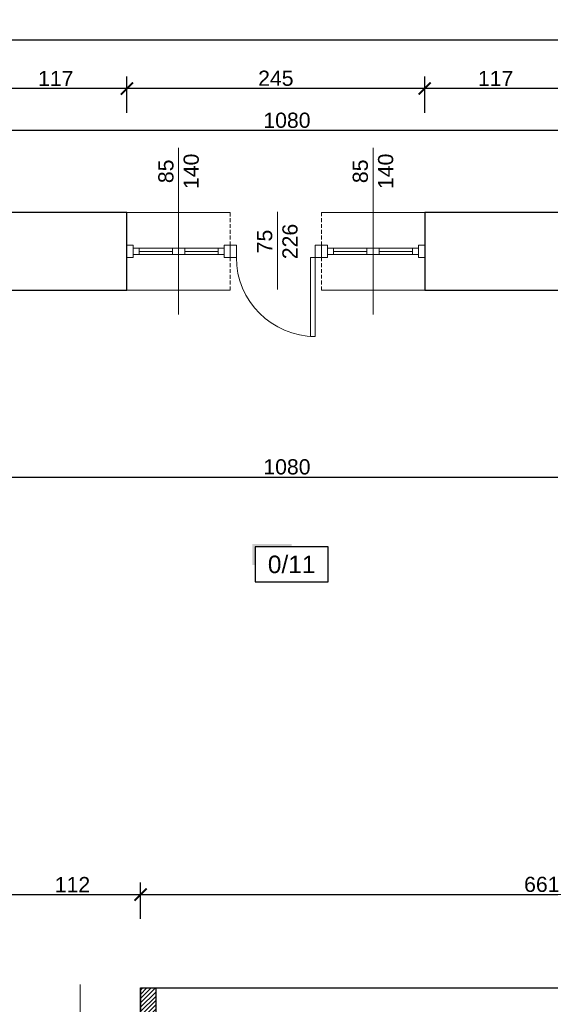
# Model space of a CAD drawing. Header units: millimetres. Extents: x 2709036 to 2756280, y 168165 to 192362.
# Tile 63 of 192: x 2715930 to 2716366, y 186403 to 187213. Entities that reach past the tile are written whole.
import ezdxf
from ezdxf.enums import TextEntityAlignment as Align

# ---------------------------------------------------------------- set-up
doc = ezdxf.new("R2010")
doc.units = ezdxf.units.MM
doc.header["$MEASUREMENT"] = 0
doc.linetypes.add('HIDDEN2', pattern=[4.7625, 3.175, -1.5875])
doc.layers.add('6 - OPISY', color=7, linetype='Continuous')
for name, color, linetype, lineweight in [('__MAZ_OPIS_STOLARKA', 7, 'Continuous', 0), ('__MAZ_SCHODY', 7, 'Continuous', 0), ('__MAZ_STOLARKA DRZWIOWA ISTN', 7, 'Continuous', 9), ('__MAZ_STOLARKA OKIENNA', 7, 'Continuous', 9), ('__MAZ_WYMIARY', 7, 'Continuous', 9), ('__MAZ_ŚCIANY ISTNIEJĄCE', 7, 'Continuous', 30)]:
    doc.layers.add(name, color=color, linetype=linetype, lineweight=lineweight)
doc.styles.add('Arial', font='arial.ttf')
doc.styles.add('Dimensions', font='arial.ttf')
doc.styles.get("Standard").update_dxf_attribs({"font": 'arial.ttf'})
doc.styles.add('styl1', font='arial.ttf')
doc.dimstyles.new('100', dxfattribs={"dimtxt": 10, "dimasz": 10, "dimexe": 18, "dimexo": 15, "dimgap": 9, "dimtad": 1, "dimdec": 1, "dimrnd": 0.5, "dimdsep": 46, "dimtxsty": 'Dimensions', "dimblk": 'ARCHTICK', "dimcen": 9, "dimdle": 10, "dimadec": 1, "dimazin": 2, "dimtfac": 1, "dimtdec": 4, "dimtofl": 0, "dimtmove": 2, "dimatfit": 3, "dimfxl": 1, "dimtolj": 1, "dimtzin": 0, "dimarcsym": 0})

# ---------------------------------------------------------------- blocks, each defined once
blk = doc.blocks.new('*U9')
at = {"ltscale": 10}
blk.add_hatch(color=256, dxfattribs=at).paths.add_polyline_path([(0, 26), (-25, 26), (-27, 26), (-27, 11.46), (-25, 11.46), (-25, 24), (0, 24)])
blk.add_lwpolyline([(-25, 0), (25, 0), (25, 24), (-25, 24)], close=True, dxfattribs=at)
at = {"layer": '6 - OPISY'}
for tag, p in [('NRPOM', (0, 6)), ('WYSPOM', (3.39, -15.66))]:
    blk.add_attdef(tag, text='', height=12, dxfattribs=at).set_placement(p, align=Align.CENTER)
blk = doc.blocks.new('_ArchTick')
at = {"color": 0, "linetype": 'ByBlock', "const_width": 0.15}
blk.add_lwpolyline([(-0.5, -0.5), (0.5, 0.5)], dxfattribs=at)
blk = doc.blocks.new('*D163')
at = {"layer": '__MAZ_WYMIARY', "color": 0, "lineweight": -2}
for p, q in [((2715609.68, 186840.39), (2715609.68, 186826.8)), ((2715599.68, 186836.8), (2716699.68, 186836.8)), ((2716689.68, 186836.8), (2716689.68, 186826.8))]:
    blk.add_line(p, q, dxfattribs=at)
at = {"layer": 'Defpoints', "color": 0, "lineweight": 30}
for p in [(2715609.68, 186855.39), (2716689.68, 186848.77), (2716689.68, 186836.8)]:
    blk.add_point(p, dxfattribs=at)
at = {"layer": '__MAZ_WYMIARY', "color": 0, "lineweight": -2, "xscale": 10, "yscale": 10, "zscale": 10, "rotation": 180}
blk.add_blockref('_ArchTick', (2715609.68, 186836.8), dxfattribs=at)
at = {"layer": '__MAZ_WYMIARY', "color": 0, "lineweight": -2, "xscale": 10, "yscale": 10, "zscale": 10}
blk.add_blockref('_ArchTick', (2716689.68, 186836.8), dxfattribs=at)
at = {"layer": '__MAZ_WYMIARY', "color": 0, "lineweight": 5, "insert": (2716149.68, 186845.18), "char_height": 12.5, "attachment_point": 5, "style": 'Arial'}
blk.add_mtext('\\A1;1080', dxfattribs=at)
blk = doc.blocks.new('*D274')
at = {"layer": '__MAZ_WYMIARY', "color": 0, "lineweight": -2}
for p, q in [((2715609.68, 187101.96), (2715609.68, 187131.96)), ((2716689.68, 187101.96), (2716689.68, 187131.96)), ((2716699.68, 187121.96), (2715599.68, 187121.96))]:
    blk.add_line(p, q, dxfattribs=at)
at = {"layer": 'Defpoints', "color": 0, "lineweight": 30}
for p in [(2715609.68, 187121.96), (2715609.68, 186990.55), (2716689.68, 186990.55)]:
    blk.add_point(p, dxfattribs=at)
at = {"layer": '__MAZ_WYMIARY', "color": 0, "lineweight": -2, "xscale": 10, "yscale": 10, "zscale": 10, "rotation": 180}
blk.add_blockref('_ArchTick', (2715609.68, 187121.96), dxfattribs=at)
at = {"layer": '__MAZ_WYMIARY', "color": 0, "lineweight": -2, "xscale": 10, "yscale": 10, "zscale": 10}
blk.add_blockref('_ArchTick', (2716689.68, 187121.96), dxfattribs=at)
at = {"layer": '__MAZ_WYMIARY', "color": 0, "lineweight": 5, "insert": (2716149.68, 187130.34), "char_height": 12.5, "attachment_point": 5, "style": 'Arial'}
blk.add_mtext('\\A1;1080', dxfattribs=at)
blk = doc.blocks.new('*D282')
at = {"layer": '__MAZ_WYMIARY', "color": 0, "lineweight": -2}
for p, q in [((2716263.04, 187136.52), (2716263.04, 187166.52)), ((2716379.78, 187136.52), (2716379.78, 187166.52)), ((2716389.78, 187156.52), (2716253.04, 187156.52))]:
    blk.add_line(p, q, dxfattribs=at)
at = {"layer": 'Defpoints', "color": 0, "lineweight": 30}
for p in [(2716263.04, 187156.52), (2716263.04, 187054.55), (2716379.78, 187054.55)]:
    blk.add_point(p, dxfattribs=at)
at = {"layer": '__MAZ_WYMIARY', "color": 0, "lineweight": -2, "xscale": 10, "yscale": 10, "zscale": 10, "rotation": 180}
blk.add_blockref('_ArchTick', (2716263.04, 187156.52), dxfattribs=at)
at = {"layer": '__MAZ_WYMIARY', "color": 0, "lineweight": -2, "xscale": 10, "yscale": 10, "zscale": 10}
blk.add_blockref('_ArchTick', (2716379.78, 187156.52), dxfattribs=at)
at = {"layer": '__MAZ_WYMIARY', "color": 0, "lineweight": 5, "insert": (2716321.41, 187164.79), "char_height": 12.5, "attachment_point": 5, "style": 'Arial'}
blk.add_mtext('\\A1;117', dxfattribs=at)
blk = doc.blocks.new('*D283')
at = {"layer": '__MAZ_WYMIARY', "color": 0, "lineweight": -2}
for p, q in [((2716018.04, 187136.52), (2716018.04, 187166.52)), ((2716263.04, 187136.52), (2716263.04, 187166.52)), ((2716273.04, 187156.52), (2716008.04, 187156.52))]:
    blk.add_line(p, q, dxfattribs=at)
at = {"layer": 'Defpoints', "color": 0, "lineweight": 30}
for p in [(2716018.04, 187156.52), (2716018.04, 187054.55), (2716263.04, 187054.55)]:
    blk.add_point(p, dxfattribs=at)
at = {"layer": '__MAZ_WYMIARY', "color": 0, "lineweight": -2, "xscale": 10, "yscale": 10, "zscale": 10, "rotation": 180}
blk.add_blockref('_ArchTick', (2716018.04, 187156.52), dxfattribs=at)
at = {"layer": '__MAZ_WYMIARY', "color": 0, "lineweight": -2, "xscale": 10, "yscale": 10, "zscale": 10}
blk.add_blockref('_ArchTick', (2716263.04, 187156.52), dxfattribs=at)
at = {"layer": '__MAZ_WYMIARY', "color": 0, "lineweight": 5, "insert": (2716140.54, 187164.9), "char_height": 12.5, "attachment_point": 5, "style": 'Arial'}
blk.add_mtext('\\A1;245', dxfattribs=at)
blk = doc.blocks.new('*D284')
at = {"layer": '__MAZ_WYMIARY', "color": 0, "lineweight": -2}
for p, q in [((2715900.83, 187136.52), (2715900.83, 187166.52)), ((2716018.04, 187136.52), (2716018.04, 187166.52)), ((2716028.04, 187156.52), (2715890.83, 187156.52))]:
    blk.add_line(p, q, dxfattribs=at)
at = {"layer": 'Defpoints', "color": 0, "lineweight": 30}
for p in [(2715900.83, 187156.52), (2715900.83, 187054.55), (2716018.04, 187054.55)]:
    blk.add_point(p, dxfattribs=at)
at = {"layer": '__MAZ_WYMIARY', "color": 0, "lineweight": -2, "xscale": 10, "yscale": 10, "zscale": 10, "rotation": 180}
blk.add_blockref('_ArchTick', (2715900.83, 187156.52), dxfattribs=at)
at = {"layer": '__MAZ_WYMIARY', "color": 0, "lineweight": -2, "xscale": 10, "yscale": 10, "zscale": 10}
blk.add_blockref('_ArchTick', (2716018.04, 187156.52), dxfattribs=at)
at = {"layer": '__MAZ_WYMIARY', "color": 0, "lineweight": 5, "insert": (2715959.44, 187164.79), "char_height": 12.5, "attachment_point": 5, "style": 'Arial'}
blk.add_mtext('\\A1;117', dxfattribs=at)
blk = doc.blocks.new('*D293')
at = {"layer": '__MAZ_WYMIARY', "color": 0, "lineweight": -2}
for p, q in [((2714190.68, 187176.57), (2714190.68, 187206.57)), ((2716989.75, 187176.57), (2716989.75, 187206.57)), ((2714180.68, 187196.57), (2716999.75, 187196.57))]:
    blk.add_line(p, q, dxfattribs=at)
at = {"layer": 'Defpoints', "color": 0, "lineweight": 30}
for p in [(2716989.75, 187196.57), (2714190.68, 187054.55), (2716989.75, 187054.55)]:
    blk.add_point(p, dxfattribs=at)
at = {"layer": '__MAZ_WYMIARY', "color": 0, "lineweight": -2, "xscale": 10, "yscale": 10, "zscale": 10, "rotation": 180}
blk.add_blockref('_ArchTick', (2714190.68, 187196.57), dxfattribs=at)
at = {"layer": '__MAZ_WYMIARY', "color": 0, "lineweight": -2, "xscale": 10, "yscale": 10, "zscale": 10}
blk.add_blockref('_ArchTick', (2716989.75, 187196.57), dxfattribs=at)
at = {"layer": '__MAZ_WYMIARY', "color": 0, "lineweight": 5, "insert": (2715590.22, 187204.95), "char_height": 12.5, "attachment_point": 5, "style": 'Arial'}
blk.add_mtext('\\A1;2799', dxfattribs=at)
blk = doc.blocks.new('*D672')
at = {"layer": '__MAZ_WYMIARY', "color": 0, "lineweight": -2}
for p, q in [((2715917.18, 186473.29), (2715917.18, 186503.29)), ((2716029.18, 186473.29), (2716029.18, 186503.29)), ((2715907.18, 186493.29), (2716039.18, 186493.29))]:
    blk.add_line(p, q, dxfattribs=at)
at = {"layer": 'Defpoints', "color": 0, "lineweight": 30}
for p in [(2716029.18, 186493.29), (2715917.18, 186416.55), (2716029.18, 186416.55)]:
    blk.add_point(p, dxfattribs=at)
at = {"layer": '__MAZ_WYMIARY', "color": 0, "lineweight": -2, "xscale": 10, "yscale": 10, "zscale": 10, "rotation": 180}
blk.add_blockref('_ArchTick', (2715917.18, 186493.29), dxfattribs=at)
at = {"layer": '__MAZ_WYMIARY', "color": 0, "lineweight": -2, "xscale": 10, "yscale": 10, "zscale": 10}
blk.add_blockref('_ArchTick', (2716029.18, 186493.29), dxfattribs=at)
at = {"layer": '__MAZ_WYMIARY', "color": 0, "lineweight": 5, "insert": (2715973.18, 186501.56), "char_height": 12.5, "attachment_point": 5, "style": 'Arial'}
blk.add_mtext('\\A1;112', dxfattribs=at)
blk = doc.blocks.new('*D673')
at = {"layer": '__MAZ_WYMIARY', "color": 0, "lineweight": -2}
for p, q in [((2716029.18, 186473.29), (2716029.18, 186503.29)), ((2716689.68, 186473.29), (2716689.68, 186503.29)), ((2716019.18, 186493.29), (2716699.68, 186493.29))]:
    blk.add_line(p, q, dxfattribs=at)
at = {"layer": 'Defpoints', "color": 0, "lineweight": 30}
for p in [(2716689.68, 186493.29), (2716029.18, 186416.55), (2716689.68, 186416.55)]:
    blk.add_point(p, dxfattribs=at)
at = {"layer": '__MAZ_WYMIARY', "color": 0, "lineweight": -2, "xscale": 10, "yscale": 10, "zscale": 10, "rotation": 180}
blk.add_blockref('_ArchTick', (2716029.18, 186493.29), dxfattribs=at)
at = {"layer": '__MAZ_WYMIARY', "color": 0, "lineweight": -2, "xscale": 10, "yscale": 10, "zscale": 10}
blk.add_blockref('_ArchTick', (2716689.68, 186493.29), dxfattribs=at)
at = {"layer": '__MAZ_WYMIARY', "color": 0, "lineweight": 5, "insert": (2716359.43, 186501.67), "char_height": 12.5, "attachment_point": 5, "style": 'Arial'}
blk.add_mtext('\\A1;661', dxfattribs=at)

msp = doc.modelspace()

# ---------------------------------------------------------------- hatches: boundary and pattern name
at = {"layer": '__MAZ_ŚCIANY ISTNIEJĄCE', "lineweight": 0, "ltscale": 15}
h = msp.add_hatch(dxfattribs=at)
h.set_pattern_fill('ANSI31', color=252, scale=20)
h.paths.add_polyline_path([(2715904.68, 186373.55), (2715917.18, 186373.55), (2715917.18, 186416.55), (2715904.68, 186416.55)])
h.paths.add_polyline_path([(2716029.18, 186373.55), (2716041.68, 186373.55), (2716041.68, 186416.55), (2716029.18, 186416.55)])

# ---------------------------------------------------------------- linework, layer by layer
at = {"layer": '__MAZ_OPIS_STOLARKA', "color": 252}
for points in [[(2716060.54, 186970.58), (2716060.54, 187107.66)], [(2716220.54, 186970.58), (2716220.54, 187107.66)], [(2716141.83, 186991.26), (2716141.83, 187055.19)], [(2715979.52, 186343.23), (2715979.52, 186419.41)]]:
    msp.add_lwpolyline(points, dxfattribs=at)
at = {"layer": '__MAZ_SCHODY', "color": 252, "linetype": 'HIDDEN2', "lineweight": 5}
for p, q in [((2716103.04, 187054.55), (2716018.04, 187054.55)), ((2716103.04, 187027.55), (2716103.04, 187054.55)), ((2716178.04, 187054.55), (2716178.04, 187027.55)), ((2716263.04, 187054.55), (2716178.04, 187054.55)), ((2716103.04, 186990.55), (2716103.04, 187017.55)), ((2716178.04, 187017.55), (2716178.04, 186990.55)), ((2716018.04, 186990.55), (2716103.04, 186990.55)), ((2716178.04, 186990.55), (2716263.04, 186990.55))]:
    msp.add_line(p, q, dxfattribs=at)
at = {"layer": '__MAZ_STOLARKA DRZWIOWA ISTN', "color": 252, "linetype": 'Continuous'}
for points in [[(2716108.04, 187027.55), (2716103.04, 187027.55), (2716103.04, 187017.55), (2716108.04, 187017.55)], [(2716173.04, 187027.55), (2716178.04, 187027.55), (2716178.04, 187017.55), (2716173.04, 187017.55)], [(2716173.04, 187017.55), (2716169.04, 187017.55), (2716169.04, 186952.55), (2716173.04, 186952.55)]]:
    msp.add_lwpolyline(points, close=True, dxfattribs=at)
msp.add_arc((2716173.04, 187017.55), 65, 180, 270, dxfattribs=at)
at = {"layer": '__MAZ_STOLARKA OKIENNA', "color": 252, "linetype": 'Continuous'}
for p, q in [((2716018.04, 187054.55), (2716103.04, 187054.55)), ((2716178.04, 187054.55), (2716263.04, 187054.55)), ((2716028.04, 187020.05), (2716028.04, 187025.05)), ((2716028.04, 187022.55), (2716055.54, 187022.55)), ((2716055.54, 187020.05), (2716055.54, 187025.05)), ((2716065.54, 187020.05), (2716065.54, 187025.05)), ((2716093.04, 187022.55), (2716065.54, 187022.55)), ((2716093.04, 187020.05), (2716093.04, 187025.05)), ((2716188.04, 187020.05), (2716188.04, 187025.05)), ((2716188.04, 187022.55), (2716215.54, 187022.55)), ((2716215.54, 187020.05), (2716215.54, 187025.05)), ((2716225.54, 187020.05), (2716225.54, 187025.05)), ((2716253.04, 187022.55), (2716225.54, 187022.55)), ((2716253.04, 187020.05), (2716253.04, 187025.05)), ((2716018.04, 186990.55), (2716103.04, 186990.55)), ((2716178.04, 186990.55), (2716263.04, 186990.55))]:
    msp.add_line(p, q, dxfattribs=at)
for points in [[(2716023.04, 187027.55), (2716018.04, 187027.55), (2716018.04, 187017.55), (2716023.04, 187017.55)], [(2716098.04, 187027.55), (2716103.04, 187027.55), (2716103.04, 187017.55), (2716098.04, 187017.55)], [(2716183.04, 187027.55), (2716178.04, 187027.55), (2716178.04, 187017.55), (2716183.04, 187017.55)], [(2716258.04, 187027.55), (2716263.04, 187027.55), (2716263.04, 187017.55), (2716258.04, 187017.55)], [(2716023.04, 187020.05), (2716023.04, 187025.05), (2716060.54, 187025.05), (2716060.54, 187020.05)], [(2716098.04, 187020.05), (2716098.04, 187025.05), (2716060.54, 187025.05), (2716060.54, 187020.05)], [(2716183.04, 187020.05), (2716183.04, 187025.05), (2716220.54, 187025.05), (2716220.54, 187020.05)], [(2716258.04, 187020.05), (2716258.04, 187025.05), (2716220.54, 187025.05), (2716220.54, 187020.05)]]:
    msp.add_lwpolyline(points, close=True, dxfattribs=at)
at = {"layer": '__MAZ_ŚCIANY ISTNIEJĄCE', "color": 252, "ltscale": 15}
for p, q in [((2716018.04, 187054.55), (2715900.83, 187054.55)), ((2716018.04, 186990.55), (2716018.04, 187054.55)), ((2716263.04, 187054.55), (2716263.04, 186990.55)), ((2716379.78, 187054.55), (2716263.04, 187054.55)), ((2715900.83, 186990.55), (2716018.04, 186990.55)), ((2716263.04, 186990.55), (2716379.78, 186990.55)), ((2716029.18, 186416.55), (2716689.68, 186416.55)), ((2716029.18, 186416.55), (2716029.18, 186373.55))]:
    msp.add_line(p, q, dxfattribs=at)
msp.add_lwpolyline([(2716029.18, 186416.55), (2716041.68, 186416.55), (2716041.68, 186373.55), (2716029.18, 186373.55)], close=True, dxfattribs=at)

# ---------------------------------------------------------------- block references
at = {"layer": '6 - OPISY', "color": 252, "xscale": 1.2, "yscale": 1.2, "zscale": 1.2}
msp.add_blockref('*U9', (2716153.56, 186750.62), dxfattribs=at).add_auto_attribs({'NRPOM': '0/11'})

# ---------------------------------------------------------------- texts
at = {"layer": '__MAZ_OPIS_STOLARKA', "color": 252, "char_height": 12.5, "width": 38.3096, "attachment_point": 5, "rotation": 90, "style": 'styl1'}
for s, insert in [('85\\P140', (2716060.54, 187088.39)), ('85\\P140', (2716220.54, 187088.39)), ('75\\P226', (2716141.83, 187030.66))]:
    msp.add_mtext(s, dxfattribs=dict(at, insert=insert))

# ---------------------------------------------------------------- dimensions: what is measured, and where the dimension line sits
at = {"layer": '__MAZ_WYMIARY', "color": 252, "lineweight": 5}
for base, p1, p2, picture, middle in [((2716989.75, 187196.57), (2714190.68, 187054.55), (2716989.75, 187054.55), '*D293', (2715590.22, 187204.95)), ((2715900.83, 187156.52), (2716018.04, 187054.55), (2715900.83, 187054.55), '*D284', (2715959.44, 187164.79)), ((2716018.04, 187156.52), (2716263.04, 187054.55), (2716018.04, 187054.55), '*D283', (2716140.54, 187164.9)), ((2716263.04, 187156.52), (2716379.78, 187054.55), (2716263.04, 187054.55), '*D282', (2716321.41, 187164.79)), ((2715609.68, 187121.96), (2716689.68, 186990.55), (2715609.68, 186990.55), '*D274', (2716149.68, 187130.34)), ((2716689.68, 186836.8), (2715609.68, 186855.39), (2716689.68, 186848.77), '*D163', (2716149.68, 186845.18)), ((2716029.18, 186493.29), (2715917.18, 186416.55), (2716029.18, 186416.55), '*D672', (2715973.18, 186501.56)), ((2716689.68401179, 186493.28881009), (2716029.18401179, 186416.54834009), (2716689.68401179, 186416.54834009), '*D673', (2716359.43401179, 186501.67097244))]:
    dim = msp.add_linear_dim(base=base, p1=p1, p2=p2, dimstyle='100', override={"dimtxt": 12.5, "dimexe": 10, "dimgap": 2, "dimdec": 0, "dimtxsty": 'Arial', "dimtmove": 1, "dimfxl": 20, "dimfxlon": 1}, dxfattribs=at)
    dim.commit()
    dim.dimension.update_dxf_attribs({"geometry": picture, "text_midpoint": middle})

doc.saveas('drawing.dxf')
